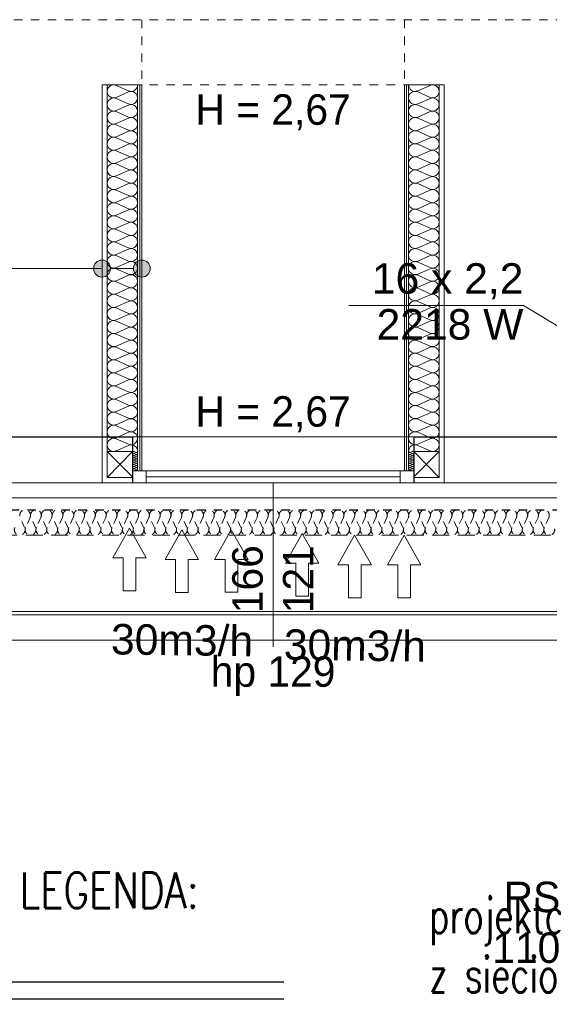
# Model space of a CAD drawing. Header units: millimetres. Extents: x -17429 to 155243, y -2908 to 188569.
# Tile 93 of 113: x -2352 to 775, y 128545 to 134361. Entities that reach past the tile are written whole.
import ezdxf
from ezdxf.lldxf.tags import DXFTag

# ---------------------------------------------------------------- set-up
doc = ezdxf.new("R2010")
doc.units = ezdxf.units.MM
doc.header["$MEASUREMENT"] = 0
for name, pattern in [('Hidden Line', [100, 50, -50]), ('Hidden Line copy', [80, 40, -40]), ('Krawędzie ukryte', [150, 100, -50])]:
    doc.linetypes.add(name, pattern=pattern)
doc.layers.get('0').update_dxf_attribs({"lineweight": 5})
for name, color, linetype in [('#op-co', 3, 'Continuous'), ('#opisy', 7, 'Continuous'), ('#podkład', 252, 'Continuous'), ('Arch ocieplenie', 252, 'Continuous'), ('Arch opisy', 252, 'Continuous'), ('IS_Opisy_działek_Therm', 7, 'SOLID'), ('IS_Powrót', 5, 'DASH'), ('IS_Zasilanie', 1, 'SOLID')]:
    doc.layers.add(name, color=color, linetype=linetype)
doc.layers.add('arch izolacje_Nr_Pióra__3', color=7, linetype='Continuous', lineweight=13, true_color=0xff6600)
doc.layers.add('Arch ocieplenie_Nr_Pióra__22', color=7, linetype='Continuous', lineweight=9, true_color=0x7f7f7f)
for name, color, linetype, lineweight in [('Arch ocieplenie_Nr_Pióra__24', 252, 'Continuous', 13), ('Arch opisy_Nr_Pióra__21', 252, 'Continuous', 13), ('Arch ściany działowe_Nr_Pióra__5', 7, 'Continuous', 13), ('INWENT DACH_Nr_Pióra__21', 7, 'Continuous', 13), ('INWENT OPISY_Nr_Pióra__21', 252, 'Continuous', 13), ('INWENT. OKNA_Nr_Pióra__5', 7, 'Continuous', 13), ('INWENT.ŚCIANY_Nr_Pióra__1', 252, 'Continuous', 25), ('INWENT.ŚCIANY_Nr_Pióra__21', 7, 'Continuous', 13)]:
    doc.layers.add(name, color=color, linetype=linetype, lineweight=lineweight)
doc.styles.add('ARIAL', font='arial.ttf', dxfattribs={"width": 0.75})
doc.styles.add('GENERATED_STYLE_2', font='txt')
doc.styles.add('GENERATED_STYLE_4', font='txt')
doc.styles.add('ROMANS', font='romans', dxfattribs={"width": 0.8})
doc.styles.get("Standard").update_dxf_attribs({"font": 'arial.ttf', "bigfont": 'BIGFONT.SHX'})
tags = doc.linetypes.add('DASH', pattern=[15, 10, -5]).pattern_tags.tags
tags[6:7] = [DXFTag(74, 4), DXFTag(75, 0), DXFTag(340, '0'), DXFTag(46, 0.0), DXFTag(50, 0.0), DXFTag(44, 0.0), DXFTag(45, 0.0)]
tags[4:5] = [DXFTag(74, 4), DXFTag(75, 0), DXFTag(340, '0'), DXFTag(46, 0.0), DXFTag(50, 0.0), DXFTag(44, 0.0), DXFTag(45, 0.0)]
tags = doc.linetypes.add('SOLID', pattern=[10, 10, 0]).pattern_tags.tags
tags[6:7] = [DXFTag(74, 4), DXFTag(75, 0), DXFTag(340, '0'), DXFTag(46, 0.0), DXFTag(50, 0.0), DXFTag(44, 0.0), DXFTag(45, 0.0)]
tags[4:5] = [DXFTag(74, 4), DXFTag(75, 0), DXFTag(340, '0'), DXFTag(46, 0.0), DXFTag(50, 0.0), DXFTag(44, 0.0), DXFTag(45, 0.0)]
doc.dimstyles.new('GENERATED_STYLE__6', dxfattribs={"dimtxt": 0.18, "dimasz": 109.44, "dimexe": 0.18, "dimexo": 0.0625, "dimgap": 0.09, "dimtad": 0, "dimtih": 1, "dimtoh": 1, "dimdec": 4, "dimzin": 0, "dimdsep": 46, "dimcen": 0.09, "dimadec": 0, "dimazin": 0, "dimtfac": 1, "dimtdec": 4, "dimtmove": 0, "dimatfit": 3, "dimldrblk": 'ARROWHEAD_11', "dimfxl": 1, "dimtolj": 1, "dimtzin": 0, "dimarcsym": 0})

# ---------------------------------------------------------------- blocks, each defined once
blk = doc.blocks.new('Izolacja cieplna 14_123', base_point=(32134.1, 131465.8))
at = {"layer": 'Arch ocieplenie_Nr_Pióra__22', "linetype": 'Hidden Line copy'}
for p, q in [((-2322.5, 131360.5), (-2349.1, 131421.1)), ((-2290.6, 131421.1), (-2317.2, 131360.5)), ((-2258.7, 131360.5), (-2285.3, 131421.1)), ((-2226.8, 131421.1), (-2253.4, 131360.5)), ((-2194.9, 131360.5), (-2221.5, 131421.1)), ((-2163, 131421.1), (-2189.6, 131360.5)), ((-2131.1, 131360.5), (-2157.7, 131421.1)), ((-2099.2, 131421.1), (-2125.8, 131360.5)), ((-2067.3, 131360.5), (-2093.9, 131421.1)), ((-2035.4, 131421.1), (-2061.9, 131360.5)), ((-2003.5, 131360.5), (-2030, 131421.1)), ((-1971.6, 131421.1), (-1998.1, 131360.5)), ((-1939.7, 131360.5), (-1966.2, 131421.1)), ((-1907.8, 131421.1), (-1934.3, 131360.5)), ((-1875.9, 131360.5), (-1902.4, 131421.1)), ((-1844, 131421.1), (-1870.5, 131360.5)), ((-1812.1, 131360.5), (-1838.6, 131421.1)), ((-1780.2, 131421.1), (-1806.7, 131360.5)), ((-1748.3, 131360.5), (-1774.8, 131421.1)), ((-1716.4, 131421.1), (-1742.9, 131360.5)), ((-1684.5, 131360.5), (-1711, 131421.1)), ((-1652.6, 131421.1), (-1679.1, 131360.5)), ((-1620.7, 131360.5), (-1647.2, 131421.1)), ((-1588.8, 131421.1), (-1615.3, 131360.5)), ((-1556.9, 131360.5), (-1583.4, 131421.1)), ((-1525, 131421.1), (-1551.5, 131360.5)), ((-1493.1, 131360.5), (-1519.6, 131421.1)), ((-1461.2, 131421.1), (-1487.7, 131360.5)), ((-1429.3, 131360.5), (-1455.8, 131421.1)), ((-1397.4, 131421.1), (-1423.9, 131360.5)), ((-1365.5, 131360.5), (-1392, 131421.1)), ((-1333.6, 131421.1), (-1360.1, 131360.5)), ((-1301.7, 131360.5), (-1328.2, 131421.1)), ((-1269.8, 131421.1), (-1296.3, 131360.5)), ((-1237.9, 131360.5), (-1264.4, 131421.1)), ((-1206, 131421.1), (-1232.5, 131360.5)), ((-1174.1, 131360.5), (-1200.6, 131421.1)), ((-1142.2, 131421.1), (-1168.7, 131360.5)), ((-1110.3, 131360.5), (-1136.8, 131421.1)), ((-1078.4, 131421.1), (-1104.9, 131360.5)), ((-1046.5, 131360.5), (-1073, 131421.1)), ((-1014.6, 131421.1), (-1041.1, 131360.5)), ((-982.6, 131360.5), (-1009.2, 131421.1)), ((-950.7, 131421.1), (-977.3, 131360.5)), ((-918.8, 131360.5), (-945.4, 131421.1)), ((-886.9, 131421.1), (-913.5, 131360.5)), ((-855, 131360.5), (-881.6, 131421.1)), ((-823.1, 131421.1), (-849.7, 131360.5)), ((-791.2, 131360.5), (-817.8, 131421.1)), ((-759.3, 131421.1), (-785.9, 131360.5)), ((-727.4, 131360.5), (-754, 131421.1)), ((-695.5, 131421.1), (-722.1, 131360.5)), ((-663.6, 131360.5), (-690.2, 131421.1)), ((-631.7, 131421.1), (-658.3, 131360.5)), ((-599.8, 131360.5), (-626.4, 131421.1)), ((-567.9, 131421.1), (-594.5, 131360.5)), ((-536, 131360.5), (-562.6, 131421.1)), ((-504.1, 131421.1), (-530.7, 131360.5)), ((-472.2, 131360.5), (-498.8, 131421.1)), ((-440.3, 131421.1), (-466.9, 131360.5)), ((-408.4, 131360.5), (-435, 131421.1)), ((-376.5, 131421.1), (-403.1, 131360.5)), ((-344.6, 131360.5), (-371.2, 131421.1)), ((-312.7, 131421.1), (-339.3, 131360.5)), ((-280.8, 131360.5), (-307.4, 131421.1)), ((-248.9, 131421.1), (-275.4, 131360.5)), ((-217, 131360.5), (-243.5, 131421.1)), ((-185.1, 131421.1), (-211.6, 131360.5)), ((-153.2, 131360.5), (-179.7, 131421.1)), ((-121.3, 131421.1), (-147.8, 131360.5)), ((-89.4, 131360.5), (-115.9, 131421.1)), ((-57.5, 131421.1), (-84, 131360.5)), ((-25.6, 131360.5), (-52.1, 131421.1)), ((6.3, 131421.1), (-20.2, 131360.5)), ((38.2, 131360.5), (11.7, 131421.1)), ((70.1, 131421.1), (43.6, 131360.5)), ((102, 131360.5), (75.5, 131421.1)), ((133.9, 131421.1), (107.4, 131360.5)), ((165.8, 131360.5), (139.3, 131421.1)), ((197.7, 131421.1), (171.2, 131360.5)), ((229.6, 131360.5), (203.1, 131421.1)), ((261.5, 131421.1), (235, 131360.5)), ((293.4, 131360.5), (266.9, 131421.1)), ((325.3, 131421.1), (298.8, 131360.5)), ((357.2, 131360.5), (330.7, 131421.1)), ((389.1, 131421.1), (362.6, 131360.5)), ((421, 131360.5), (394.5, 131421.1)), ((452.9, 131421.1), (426.4, 131360.5)), ((484.8, 131360.5), (458.3, 131421.1)), ((516.7, 131421.1), (490.2, 131360.5)), ((548.6, 131360.5), (522.1, 131421.1)), ((580.5, 131421.1), (554, 131360.5)), ((612.4, 131360.5), (585.9, 131421.1)), ((644.3, 131421.1), (617.8, 131360.5)), ((676.2, 131360.5), (649.7, 131421.1)), ((708.1, 131421.1), (681.6, 131360.5)), ((740, 131360.5), (713.5, 131421.1)), ((771.9, 131421.1), (745.4, 131360.5))]:
    blk.add_line(p, q, dxfattribs=at)
for centre, start, end in [((-2319.8, 131433.9), 336.34872, 203.65126), ((-2256, 131433.9), 336.34872, 203.65126), ((-2192.2, 131433.9), 336.34872, 203.65126), ((-2128.4, 131433.9), 336.34872, 203.65126), ((-2064.6, 131433.9), 336.34872, 203.65126), ((-2000.8, 131433.9), 336.34872, 203.65126), ((-1937, 131433.9), 336.34872, 203.65126), ((-1873.2, 131433.9), 336.34872, 203.65126), ((-1809.4, 131433.9), 336.34872, 203.65126), ((-1745.6, 131433.9), 336.34872, 203.65126), ((-1681.8, 131433.9), 336.34872, 203.65126), ((-1618, 131433.9), 336.34872, 203.65126), ((-1554.2, 131433.9), 336.34872, 203.65126), ((-1490.4, 131433.9), 336.34872, 203.65126), ((-1426.6, 131433.9), 336.34872, 203.65126), ((-1362.8, 131433.9), 336.34872, 203.65126), ((-1299, 131433.9), 336.34872, 203.65126), ((-1235.2, 131433.9), 336.34872, 203.65126), ((-1171.4, 131433.9), 336.34872, 203.65126), ((-1107.6, 131433.9), 336.34872, 203.65126), ((-1043.8, 131433.9), 336.34872, 203.65126), ((-980, 131433.9), 336.34872, 203.65126), ((-916.2, 131433.9), 336.34872, 203.65126), ((-852.4, 131433.9), 336.34872, 203.65126), ((-788.6, 131433.9), 336.34872, 203.65126), ((-724.8, 131433.9), 336.34872, 203.65126), ((-661, 131433.9), 336.34872, 203.65126), ((-597.1, 131433.9), 336.34872, 203.65126), ((-533.3, 131433.9), 336.34872, 203.65126), ((-469.5, 131433.9), 336.34872, 203.65126), ((-405.7, 131433.9), 336.34872, 203.65126), ((-341.9, 131433.9), 336.34872, 203.65126), ((-278.1, 131433.9), 336.34872, 203.65126), ((-214.3, 131433.9), 336.34872, 203.65126), ((-150.5, 131433.9), 336.34872, 203.65126), ((-86.7, 131433.9), 336.34872, 203.65126), ((-22.9, 131433.9), 336.34872, 203.65126), ((40.9, 131433.9), 336.34872, 203.65126), ((104.7, 131433.9), 336.34872, 203.65126), ((168.5, 131433.9), 336.34872, 203.65126), ((232.3, 131433.9), 336.34872, 203.65126), ((296.1, 131433.9), 336.34872, 203.65126), ((359.9, 131433.9), 336.34872, 203.65126), ((423.7, 131433.9), 336.34872, 203.65126), ((487.5, 131433.9), 336.34872, 203.65126), ((551.3, 131433.9), 336.34872, 203.65126), ((615.1, 131433.9), 336.34872, 203.65126), ((678.9, 131433.9), 336.34872, 203.65126), ((742.7, 131433.9), 336.34872, 203.65126), ((-2351.7, 131347.7), 156.34866, 23.65123), ((-2287.9, 131347.7), 156.34866, 23.65123), ((-2224.1, 131347.7), 156.34866, 23.65123), ((-2160.3, 131347.7), 156.34866, 23.65123), ((-2096.5, 131347.7), 156.34866, 23.65123), ((-2032.7, 131347.7), 156.34866, 23.65123), ((-1968.9, 131347.7), 156.34866, 23.65123), ((-1905.1, 131347.7), 156.34866, 23.65123), ((-1841.3, 131347.7), 156.34866, 23.65123), ((-1777.5, 131347.7), 156.34866, 23.65123), ((-1713.7, 131347.7), 156.34866, 23.65123), ((-1649.9, 131347.7), 156.34866, 23.65123), ((-1586.1, 131347.7), 156.34866, 23.65123), ((-1522.3, 131347.7), 156.34866, 23.65123), ((-1458.5, 131347.7), 156.34866, 23.65123), ((-1394.7, 131347.7), 156.34866, 23.65123), ((-1330.9, 131347.7), 156.34866, 23.65123), ((-1267.1, 131347.7), 156.34866, 23.65123), ((-1203.3, 131347.7), 156.34866, 23.65123), ((-1139.5, 131347.7), 156.34866, 23.65123), ((-1075.7, 131347.7), 156.34866, 23.65123), ((-1011.9, 131347.7), 156.34866, 23.65123), ((-948.1, 131347.7), 156.34866, 23.65123), ((-884.3, 131347.7), 156.34866, 23.65123), ((-820.5, 131347.7), 156.34866, 23.65123), ((-756.7, 131347.7), 156.34866, 23.65123), ((-692.9, 131347.7), 156.34866, 23.65123), ((-629, 131347.7), 156.34866, 23.65123), ((-565.2, 131347.7), 156.34866, 23.65123), ((-501.4, 131347.7), 156.34866, 23.65123), ((-437.6, 131347.7), 156.34866, 23.65123), ((-373.8, 131347.7), 156.34866, 23.65123), ((-310, 131347.7), 156.34866, 23.65123), ((-246.2, 131347.7), 156.34866, 23.65123), ((-182.4, 131347.7), 156.34866, 23.65123), ((-118.6, 131347.7), 156.34866, 23.65123), ((-54.8, 131347.7), 156.34866, 23.65123), ((9, 131347.7), 156.34866, 23.65123), ((72.8, 131347.7), 156.34866, 23.65123), ((136.6, 131347.7), 156.34866, 23.65123), ((200.4, 131347.7), 156.34866, 23.65123), ((264.2, 131347.7), 156.34866, 23.65123), ((328, 131347.7), 156.34866, 23.65123), ((391.8, 131347.7), 156.34866, 23.65123), ((455.6, 131347.7), 156.34866, 23.65123), ((519.4, 131347.7), 156.34866, 23.65123), ((583.2, 131347.7), 156.34866, 23.65123), ((647, 131347.7), 156.34866, 23.65123), ((710.8, 131347.7), 156.34866, 23.65123), ((774.6, 131347.7), 156.34866, 23.65123)]:
    blk.add_arc(centre, 31.9, start, end, dxfattribs=at)
blk = doc.blocks.new('Izolacja cieplna 14_263', base_point=(-55.9, 131695.9))
at = {"layer": 'Arch ocieplenie_Nr_Pióra__24', "linetype": 'Continuous'}
for p, q in [((-47, 131805), (-34.9, 131810.3)), ((-34.9, 131798.6), (-47, 131803.9)), ((-47, 131792.2), (-34.9, 131797.5)), ((-34.9, 131785.8), (-47, 131791.2)), ((-47, 131779.4), (-34.9, 131784.8)), ((-34.9, 131773.1), (-47, 131778.4)), ((-47, 131766.7), (-34.9, 131772)), ((-34.9, 131760.3), (-47, 131765.6)), ((-47, 131753.9), (-34.9, 131759.2)), ((-34.9, 131747.5), (-47, 131752.8)), ((-47, 131741.1), (-34.9, 131746.4)), ((-34.9, 131734.7), (-47, 131740)), ((-47, 131728.3), (-34.9, 131733.7)), ((-34.9, 131721.9), (-47, 131727.3)), ((-47, 131715.6), (-34.9, 131720.9)), ((-34.9, 131709.2), (-47, 131714.5)), ((-47, 131702.8), (-34.9, 131708.1)), ((-34.9, 131696.4), (-47, 131701.7))]:
    blk.add_line(p, q, dxfattribs=at)
for centre, start_param, end_param in [((-49.6, 131798.1), 5.870392, 9.837571), ((-49.6, 131785.3), 5.870392, 9.837571), ((-49.6, 131810.9), 1.570796, 3.554385), ((-32.3, 131804.5), 2.728799, 6.695979), ((-32.3, 131791.7), 2.728799, 6.695979), ((-49.6, 131772.5), 5.870392, 9.837571), ((-49.6, 131759.7), 5.870392, 9.837571), ((-49.6, 131747), 5.870392, 9.837571), ((-49.6, 131734.2), 5.870392, 9.837571), ((-32.3, 131778.9), 2.728799, 6.695979), ((-32.3, 131766.1), 2.728799, 6.695979), ((-32.3, 131753.4), 2.728799, 6.695979), ((-32.3, 131740.6), 2.728799, 6.695979), ((-32.3, 131727.8), 2.728799, 6.695979), ((-49.6, 131721.4), 5.870392, 9.837571), ((-49.6, 131708.6), 5.870392, 9.837571), ((-49.6, 131695.9), 5.870392, 7.853982), ((-32.3, 131715), 2.728799, 6.695979), ((-32.3, 131702.2), 2.728799, 6.695979)]:
    blk.add_ellipse(centre, major_axis=(0, 6.39), ratio=0.998662, start_param=start_param, end_param=end_param, dxfattribs=at)
blk = doc.blocks.new('Izolacja cieplna 14_269', base_point=(-1655.9, 131695.9))
at = {"layer": 'Arch ocieplenie_Nr_Pióra__24', "linetype": 'Continuous'}
for p, q in [((-1664.9, 131805), (-1677, 131810.3)), ((-1677, 131798.6), (-1664.9, 131803.9)), ((-1664.9, 131792.2), (-1677, 131797.5)), ((-1677, 131785.8), (-1664.9, 131791.2)), ((-1664.9, 131779.4), (-1677, 131784.8)), ((-1677, 131773.1), (-1664.9, 131778.4)), ((-1664.9, 131766.7), (-1677, 131772)), ((-1677, 131760.3), (-1664.9, 131765.6)), ((-1664.9, 131753.9), (-1677, 131759.2)), ((-1677, 131747.5), (-1664.9, 131752.8)), ((-1664.9, 131741.1), (-1677, 131746.4)), ((-1677, 131734.7), (-1664.9, 131740)), ((-1664.9, 131728.3), (-1677, 131733.7)), ((-1677, 131721.9), (-1664.9, 131727.3)), ((-1664.9, 131715.6), (-1677, 131720.9)), ((-1677, 131709.2), (-1664.9, 131714.5)), ((-1664.9, 131702.8), (-1677, 131708.1)), ((-1677, 131696.4), (-1664.9, 131701.7))]:
    blk.add_line(p, q, dxfattribs=at)
for centre, start_param, end_param in [((-1679.6, 131804.5), 5.870392, 9.837571), ((-1679.6, 131791.7), 5.870392, 9.837571), ((-1662.3, 131810.9), 2.7288, 4.712389), ((-1662.3, 131798.1), 2.7288, 6.695979), ((-1662.3, 131785.3), 2.7288, 6.695979), ((-1679.6, 131778.9), 5.870392, 9.837571), ((-1679.6, 131766.1), 5.870392, 9.837571), ((-1679.6, 131753.4), 5.870392, 9.837571), ((-1679.6, 131740.6), 5.870392, 9.837571), ((-1679.6, 131727.8), 5.870392, 9.837571), ((-1662.3, 131772.5), 2.7288, 6.695979), ((-1662.3, 131759.7), 2.7288, 6.695979), ((-1662.3, 131747), 2.7288, 6.695979), ((-1662.3, 131734.2), 2.7288, 6.695979), ((-1679.6, 131715), 5.870392, 9.837571), ((-1679.6, 131702.2), 5.870392, 9.837571), ((-1662.3, 131721.4), 2.7288, 6.695979), ((-1662.3, 131708.6), 2.7288, 6.695979), ((-1662.3, 131695.9), 4.712389, 6.695979)]:
    blk.add_ellipse(centre, major_axis=(0, 6.39), ratio=0.998662, start_param=start_param, end_param=end_param, dxfattribs=at)
blk = doc.blocks.new('Linia_122', base_point=(-1630.9, 132890.8))
at = {"layer": 'Arch opisy_Nr_Pióra__21', "linetype": 'Continuous'}
for points in [[(-1815.9, 132890.8), (-1819.7, 132909.9), (-1830.6, 132926.1), (-1846.8, 132937), (-1865.9, 132940.8), (-1885.1, 132937), (-1901.3, 132926.1), (-1912.1, 132909.9), (-1915.9, 132890.8), (-1912.1, 132871.6), (-1901.3, 132855.4), (-1885.1, 132844.6), (-1865.9, 132840.8), (-1846.8, 132844.6), (-1830.6, 132855.4), (-1819.7, 132871.6)], [(-1580.9, 132890.8), (-1584.7, 132909.9), (-1595.6, 132926.1), (-1611.8, 132937), (-1630.9, 132940.8), (-1650.1, 132937), (-1666.3, 132926.1), (-1677.1, 132909.9), (-1680.9, 132890.8), (-1677.1, 132871.6), (-1666.3, 132855.4), (-1650.1, 132844.6), (-1630.9, 132840.8), (-1611.8, 132844.6), (-1595.6, 132855.4), (-1584.7, 132871.6)]]:
    blk.add_hatch(color=256, dxfattribs=at).paths.add_polyline_path(points, flags=0)
blk.add_line((-1680.9, 132890.8), (-1815.9, 132890.8), dxfattribs=at)
for centre in [(-1865.9, 132890.8), (-1630.9, 132890.8)]:
    blk.add_circle(centre, 50, dxfattribs=at)
blk = doc.blocks.new('Linia_123', base_point=(-1870, 132890.8))
at = {"layer": 'Arch opisy_Nr_Pióra__21', "linetype": 'Continuous'}
blk.add_line((-1870, 132890.8), (-2462.9, 132890.8), dxfattribs=at)
blk.add_circle((-2762.9, 132890.8), 300, dxfattribs=at)
blk = doc.blocks.new('ARROWHEAD_11')
at = {"color": 0, "linetype": 'Continuous', "lineweight": 0}
blk.add_line((0, 0), (-1, 0), dxfattribs=at)
at = {"color": 0, "linetype": 'Continuous', "lineweight": 0, "const_width": 0.25, "flags": 128}
blk.add_lwpolyline([(-0.125, 0, 1), (0.125, 0, 1)], format="xyb", close=True, dxfattribs=at)
blk = doc.blocks.new('E210168')
at = {"color": 7, "lineweight": 13}
for p, q in [((19.41, 19.75), (19.41, 13.6)), ((19.41, 19.75), (36.98, 9.88)), ((19.41, 0), (36.98, 9.88)), ((19.41, 6.15), (19.41, 0))]:
    blk.add_line(p, q, dxfattribs=at)
blk.add_lwpolyline([(19.41, 13.6), (0, 13.6), (0, 6.15), (19.41, 6.15)], dxfattribs=at)
blk = doc.blocks.new('piwnica')
at = {"layer": 'arch izolacje_Nr_Pióra__3', "color": 252, "linetype": 'Krawędzie ukryte'}
blk.add_line((32134.1, 131315.9), (-11060.9, 131315.9), dxfattribs=at)
at = {"layer": 'Arch ocieplenie_Nr_Pióra__24', "color": 252, "linetype": 'Continuous'}
for p, q in [((-1835.9, 131655.9), (-1835.9, 133975.9)), ((124.1, 131655.9), (124.1, 133975.9)), ((-1685.9, 131810.9), (-1835.9, 131810.9)), ((-1835.9, 131810.9), (-1685.9, 131660.9)), ((-1685.9, 131810.9), (-1835.9, 131655.9)), ((-1685.9, 131660.9), (-1685.9, 131810.9)), ((-25.9, 131660.9), (-25.9, 131810.9)), ((-25.9, 131810.9), (124.1, 131810.9)), ((124.1, 131810.9), (-25.9, 131660.9)), ((-25.9, 131810.9), (124.1, 131655.9)), ((-1685.9, 131655.9), (-1835.9, 131655.9)), ((-25.9, 131655.9), (124.1, 131655.9))]:
    blk.add_line(p, q, dxfattribs=at)
at = {"layer": 'Arch ocieplenie_Nr_Pióra__24', "linetype": 'Continuous'}
for p, q in [((-1709.6, 133940.4), (-1782.3, 133972.6)), ((-2.3, 133940.4), (70.4, 133972.6)), ((-1782.3, 133901.8), (-1709.6, 133933.9)), ((-1709.6, 133863.1), (-1782.3, 133895.3)), ((70.4, 133901.8), (-2.3, 133933.9)), ((-2.3, 133863.1), (70.4, 133895.3)), ((-1782.3, 133824.5), (-1709.6, 133856.6)), ((70.4, 133824.5), (-2.3, 133856.6)), ((-1709.6, 133785.8), (-1782.3, 133818)), ((-1782.3, 133747.1), (-1709.6, 133779.3)), ((-2.3, 133785.8), (70.4, 133818)), ((70.4, 133747.1), (-2.3, 133779.3)), ((-1709.6, 133708.5), (-1782.3, 133740.6)), ((-2.3, 133708.5), (70.4, 133740.6)), ((-1782.3, 133669.8), (-1709.6, 133702)), ((-1709.6, 133631.2), (-1782.3, 133663.3)), ((70.4, 133669.8), (-2.3, 133702)), ((-2.3, 133631.2), (70.4, 133663.3)), ((-1782.3, 133592.5), (-1709.6, 133624.7)), ((70.4, 133592.5), (-2.3, 133624.7)), ((-1709.6, 133553.8), (-1782.3, 133586)), ((-1782.3, 133515.2), (-1709.6, 133547.3)), ((-2.3, 133553.8), (70.4, 133586)), ((70.4, 133515.2), (-2.3, 133547.3)), ((-1709.6, 133476.5), (-1782.3, 133508.7)), ((-2.3, 133476.5), (70.4, 133508.7)), ((-1782.3, 133437.9), (-1709.6, 133470)), ((-1709.6, 133399.2), (-1782.3, 133431.4)), ((70.4, 133437.9), (-2.3, 133470)), ((-2.3, 133399.2), (70.4, 133431.4)), ((-1782.3, 133360.5), (-1709.6, 133392.7)), ((70.4, 133360.5), (-2.3, 133392.7)), ((-1709.6, 133321.9), (-1782.3, 133354)), ((-1782.3, 133283.2), (-1709.6, 133315.4)), ((-2.3, 133321.9), (70.4, 133354)), ((70.4, 133283.2), (-2.3, 133315.4)), ((-1709.6, 133244.5), (-1782.3, 133276.7)), ((-2.3, 133244.5), (70.4, 133276.7)), ((-1782.3, 133205.9), (-1709.6, 133238.1)), ((-1709.6, 133167.2), (-1782.3, 133199.4)), ((70.4, 133205.9), (-2.3, 133238.1)), ((-2.3, 133167.2), (70.4, 133199.4)), ((-1782.3, 133128.6), (-1709.6, 133160.7)), ((70.4, 133128.6), (-2.3, 133160.7)), ((-1709.6, 133089.9), (-1782.3, 133122.1)), ((-1782.3, 133051.2), (-1709.6, 133083.4)), ((-2.3, 133089.9), (70.4, 133122.1)), ((70.4, 133051.2), (-2.3, 133083.4)), ((-1709.6, 133012.6), (-1782.3, 133044.7)), ((-2.3, 133012.6), (70.4, 133044.7)), ((-1782.3, 132973.9), (-1709.6, 133006.1)), ((-1709.6, 132935.3), (-1782.3, 132967.4)), ((70.4, 132973.9), (-2.3, 133006.1)), ((-2.3, 132935.3), (70.4, 132967.4)), ((-1782.3, 132896.6), (-1709.6, 132928.8)), ((70.4, 132896.6), (-2.3, 132928.8)), ((-1709.6, 132857.9), (-1782.3, 132890.1)), ((-1782.3, 132819.3), (-1709.6, 132851.4)), ((-2.3, 132857.9), (70.4, 132890.1)), ((70.4, 132819.3), (-2.3, 132851.4)), ((-1709.6, 132780.6), (-1782.3, 132812.8)), ((-2.3, 132780.6), (70.4, 132812.8)), ((-1782.3, 132742), (-1709.6, 132774.1)), ((-1709.6, 132703.3), (-1782.3, 132735.5)), ((70.4, 132742), (-2.3, 132774.1)), ((-2.3, 132703.3), (70.4, 132735.5)), ((-1782.3, 132664.6), (-1709.6, 132696.8)), ((70.4, 132664.6), (-2.3, 132696.8)), ((-1709.6, 132626), (-1782.3, 132658.1)), ((-1782.3, 132587.3), (-1709.6, 132619.5)), ((-2.3, 132626), (70.4, 132658.1)), ((70.4, 132587.3), (-2.3, 132619.5)), ((-1709.6, 132548.7), (-1782.3, 132580.8)), ((-2.3, 132548.7), (70.4, 132580.8)), ((-1782.3, 132510), (-1709.6, 132542.2)), ((-1709.6, 132471.3), (-1782.3, 132503.5)), ((70.4, 132510), (-2.3, 132542.2)), ((-2.3, 132471.3), (70.4, 132503.5)), ((-1782.3, 132432.7), (-1709.6, 132464.8)), ((70.4, 132432.7), (-2.3, 132464.8)), ((-1709.6, 132394), (-1782.3, 132426.2)), ((-1782.3, 132355.4), (-1709.6, 132387.5)), ((-2.3, 132394), (70.4, 132426.2)), ((70.4, 132355.4), (-2.3, 132387.5)), ((-1709.6, 132316.7), (-1782.3, 132348.9)), ((-2.3, 132316.7), (70.4, 132348.9)), ((-1782.3, 132278), (-1709.6, 132310.2)), ((-1709.6, 132239.4), (-1782.3, 132271.5)), ((70.4, 132278), (-2.3, 132310.2)), ((-2.3, 132239.4), (70.4, 132271.5)), ((-1782.3, 132200.7), (-1709.6, 132232.9)), ((70.4, 132200.7), (-2.3, 132232.9)), ((-1709.6, 132162), (-1782.3, 132194.2)), ((-1782.3, 132123.4), (-1709.6, 132155.6)), ((-2.3, 132162), (70.4, 132194.2)), ((70.4, 132123.4), (-2.3, 132155.6)), ((-1709.6, 132084.7), (-1782.3, 132116.9)), ((-2.3, 132084.7), (70.4, 132116.9)), ((-1782.3, 132046.1), (-1709.6, 132078.2)), ((-1709.6, 132007.4), (-1782.3, 132039.6)), ((70.4, 132046.1), (-2.3, 132078.2)), ((-2.3, 132007.4), (70.4, 132039.6)), ((-1782.3, 131968.7), (-1709.6, 132000.9)), ((70.4, 131968.7), (-2.3, 132000.9)), ((-1709.6, 131930.1), (-1782.3, 131962.2)), ((-1782.3, 131891.4), (-1709.6, 131923.6)), ((-2.3, 131930.1), (70.4, 131962.2)), ((70.4, 131891.4), (-2.3, 131923.6)), ((-1709.6, 131852.8), (-1782.3, 131884.9)), ((-2.3, 131852.8), (70.4, 131884.9)), ((-1782.3, 131814.1), (-1709.6, 131846.3)), ((70.4, 131814.1), (-2.3, 131846.3))]:
    blk.add_line(p, q, dxfattribs=at)
for centre, start_param, end_param in [((-1797.7, 133937.2), 5.870392, 9.837571), ((-1694.2, 133975.9), 2.7288, 4.712389), ((-17.6, 133975.9), 1.570796, 3.554385), ((85.8, 133937.2), 2.728799, 6.695979), ((-1797.7, 133859.9), 5.870392, 9.837571), ((-1694.2, 133898.5), 2.7288, 6.695979), ((-17.6, 133898.5), 5.870392, 9.837571), ((85.8, 133859.9), 2.728799, 6.695979), ((-1694.2, 133821.2), 2.7288, 6.695979), ((-17.6, 133821.2), 5.870392, 9.837571), ((-1797.7, 133782.6), 5.870392, 9.837571), ((-1694.2, 133743.9), 2.7288, 6.695979), ((-17.6, 133743.9), 5.870392, 9.837571), ((85.8, 133782.6), 2.728799, 6.695979), ((-1797.7, 133705.2), 5.870392, 9.837571), ((85.8, 133705.2), 2.728799, 6.695979), ((-1797.7, 133627.9), 5.870392, 9.837571), ((-1694.2, 133666.6), 2.7288, 6.695979), ((-17.6, 133666.6), 5.870392, 9.837571), ((85.8, 133627.9), 2.728799, 6.695979), ((-1797.7, 133550.6), 5.870392, 9.837571), ((-1694.2, 133589.2), 2.7288, 6.695979), ((-17.6, 133589.2), 5.870392, 9.837571), ((85.8, 133550.6), 2.728799, 6.695979), ((-1694.2, 133511.9), 2.7288, 6.695979), ((-17.6, 133511.9), 5.870392, 9.837571), ((-1797.7, 133473.3), 5.870392, 9.837571), ((-1694.2, 133434.6), 2.7288, 6.695979), ((-17.6, 133434.6), 5.870392, 9.837571), ((85.8, 133473.3), 2.728799, 6.695979), ((-1797.7, 133395.9), 5.870392, 9.837571), ((85.8, 133395.9), 2.728799, 6.695979), ((-1797.7, 133318.6), 5.870392, 9.837571), ((-1694.2, 133357.3), 2.7288, 6.695979), ((-17.6, 133357.3), 5.870392, 9.837571), ((85.8, 133318.6), 2.728799, 6.695979), ((-1694.2, 133280), 2.7288, 6.695979), ((-17.6, 133280), 5.870392, 9.837571), ((-1797.7, 133241.3), 5.870392, 9.837571), ((-1694.2, 133202.6), 2.7288, 6.695979), ((-17.6, 133202.6), 5.870392, 9.837571), ((85.8, 133241.3), 2.728799, 6.695979), ((-1797.7, 133164), 5.870392, 9.837571), ((85.8, 133164), 2.728799, 6.695979), ((-1797.7, 133086.7), 5.870392, 9.837571), ((-1694.2, 133125.3), 2.7288, 6.695979), ((-17.6, 133125.3), 5.870392, 9.837571), ((85.8, 133086.7), 2.728799, 6.695979), ((-1694.2, 133048), 2.7288, 6.695979), ((-17.6, 133048), 5.870392, 9.837571), ((-1797.7, 133009.3), 5.870392, 9.837571), ((-1694.2, 132970.7), 2.7288, 6.695979), ((-17.6, 132970.7), 5.870392, 9.837571), ((85.8, 133009.3), 2.728799, 6.695979), ((-1797.7, 132932), 5.870392, 9.837571), ((85.8, 132932), 2.728799, 6.695979), ((-1797.7, 132854.7), 5.870392, 9.837571), ((-1694.2, 132893.4), 2.7288, 6.695979), ((-17.6, 132893.4), 5.870392, 9.837571), ((85.8, 132854.7), 2.728799, 6.695979), ((-1694.2, 132816), 2.7288, 6.695979), ((-17.6, 132816), 5.870392, 9.837571), ((-1797.7, 132777.4), 5.870392, 9.837571), ((-17.6, 132738.7), 5.870392, 9.837571), ((85.8, 132777.4), 2.728799, 6.695979), ((-1797.7, 132700.1), 5.870392, 9.837571), ((85.8, 132700.1), 2.728799, 6.695979), ((-1797.7, 132622.7), 5.870392, 9.837571), ((-17.6, 132661.4), 5.870392, 9.837571), ((85.8, 132622.7), 2.728799, 6.695979), ((-1694.2, 132584.1), 2.7288, 6.695979), ((-17.6, 132584.1), 5.870392, 9.837571), ((-1797.7, 132545.4), 5.870392, 9.837571), ((-1694.2, 132506.7), 2.7288, 6.695979), ((85.8, 132545.4), 2.728799, 6.695979), ((-1797.7, 132468.1), 5.870392, 9.837571), ((85.8, 132468.1), 2.728799, 6.695979), ((-1797.7, 132390.8), 5.870392, 9.837571), ((-1694.2, 132429.4), 2.7288, 6.695979), ((-17.6, 132429.4), 5.870392, 9.837571), ((85.8, 132390.8), 2.728799, 6.695979), ((-1694.2, 132352.1), 2.7288, 6.695979), ((-17.6, 132352.1), 5.870392, 9.837571), ((-1797.7, 132313.4), 5.870392, 9.837571), ((-1694.2, 132274.8), 2.7288, 6.695979), ((-17.6, 132274.8), 5.870392, 9.837571), ((85.8, 132313.4), 2.728799, 6.695979), ((-1797.7, 132236.1), 5.870392, 9.837571), ((85.8, 132236.1), 2.728799, 6.695979), ((-1797.7, 132158.8), 5.870392, 9.837571), ((-1694.2, 132197.5), 2.7288, 6.695979), ((-17.6, 132197.5), 5.870392, 9.837571), ((85.8, 132158.8), 2.728799, 6.695979), ((-1694.2, 132120.1), 2.7288, 6.695979), ((-17.6, 132120.1), 5.870392, 9.837571), ((-1797.7, 132081.5), 5.870392, 9.837571), ((-1694.2, 132042.8), 2.7288, 6.695979), ((-17.6, 132042.8), 5.870392, 9.837571), ((85.8, 132081.5), 2.728799, 6.695979), ((-1797.7, 132004.2), 5.870392, 9.837571), ((85.8, 132004.2), 2.728799, 6.695979), ((-1797.7, 131926.8), 5.870392, 9.837571), ((-1694.2, 131965.5), 2.7288, 6.695979), ((-17.6, 131965.5), 5.870392, 9.837571), ((85.8, 131926.8), 2.728799, 6.695979), ((-1694.2, 131888.2), 2.7288, 6.695979), ((-17.6, 131888.2), 5.870392, 9.837571), ((-1797.7, 131849.5), 5.870392, 9.837571), ((-1694.2, 131810.9), 4.712389, 6.695979), ((-17.6, 131810.9), 5.870392, 7.853982), ((85.8, 131849.5), 2.728799, 6.695979)]:
    blk.add_ellipse(centre, major_axis=(0, 38.7), ratio=0.990206, start_param=start_param, end_param=end_param, dxfattribs=at)
at = {"layer": 'Arch ocieplenie_Nr_Pióra__24', "color": 252, "linetype": 'Continuous'}
for centre, start_param, end_param in [((-1694.2, 132738.7), 2.7288, 6.695979), ((-1694.2, 132661.4), 2.7288, 6.695979), ((-17.6, 132506.7), 5.870392, 9.837571)]:
    blk.add_ellipse(centre, major_axis=(0, 38.7), ratio=0.990206, start_param=start_param, end_param=end_param, dxfattribs=at)
at = {"layer": 'Arch ściany działowe_Nr_Pióra__5', "color": 252, "linetype": 'Continuous'}
for p, q in [((-1655.9, 133975.9), (-1655.9, 131695.9)), ((-1643.4, 131695.9), (-1643.4, 133975.9)), ((-1643.4, 133975.9), (-1643.4, 131695.9)), ((-1630.9, 131695.9), (-1630.9, 133975.9)), ((-80.9, 133975.9), (-80.9, 131695.9)), ((-68.4, 133975.9), (-68.4, 131695.9)), ((-68.4, 131695.9), (-68.4, 133975.9)), ((-55.9, 131695.9), (-55.9, 133975.9))]:
    blk.add_line(p, q, dxfattribs=at)
at = {"layer": 'Arch ściany działowe_Nr_Pióra__5', "linetype": 'Continuous'}
for p, q in [((-1643.4, 133975.9), (-1655.9, 133975.9)), ((-1630.9, 133975.9), (-1643.4, 133975.9)), ((-68.4, 133975.9), (-80.9, 133975.9)), ((-55.9, 133975.9), (-68.4, 133975.9)), ((-1655.9, 131695.9), (-1643.4, 131695.9)), ((-1643.4, 131695.9), (-1630.9, 131695.9)), ((-80.9, 131695.9), (-68.4, 131695.9)), ((-68.4, 131695.9), (-55.9, 131695.9))]:
    blk.add_line(p, q, dxfattribs=at)
at = {"layer": 'INWENT DACH_Nr_Pióra__21', "color": 252, "linetype": 'Hidden Line'}
for p, q in [((-10585.9, 134360.9), (5354.1, 134360.9)), ((-1630.9, 134360.9), (-1630.9, 131895.9)), ((-80.9, 134360.9), (-80.9, 131895.9)), ((-1685.9, 133975.9), (-25.9, 133975.9))]:
    blk.add_line(p, q, dxfattribs=at)
at = {"layer": 'INWENT DACH_Nr_Pióra__21', "color": 252, "linetype": 'Continuous'}
for p, q in [((-11505.9, 131625.9), (32584.1, 131625.9)), ((-11505.9, 131535.9), (32584.1, 131535.9)), ((-11505.9, 130865.9), (32584.1, 130865.9)), ((-11505.9, 130845.9), (32584.1, 130845.9)), ((-11505.9, 130695.9), (32584.1, 130695.9))]:
    blk.add_line(p, q, dxfattribs=at)
at = {"layer": 'INWENT OPISY_Nr_Pióra__21', "color": 252, "linetype": 'Continuous'}
blk.add_line((-855.9, 131625.9), (-855.9, 130655.9), dxfattribs=at)
at = {"layer": 'INWENT. OKNA_Nr_Pióra__5', "color": 252, "linetype": 'Continuous'}
for p, q in [((-25.9, 131695.9), (-1685.9, 131695.9)), ((-1685.9, 131625.9), (-1685.9, 131695.9)), ((-1605.9, 131625.9), (-1605.9, 131695.9)), ((-105.9, 131625.9), (-105.9, 131695.9)), ((-25.9, 131625.9), (-25.9, 131695.9)), ((-1685.9, 131625.9), (-25.9, 131625.9)), ((-1605.9, 131660.9), (-105.9, 131660.9))]:
    blk.add_line(p, q, dxfattribs=at)
at = {"layer": 'INWENT.ŚCIANY_Nr_Pióra__1', "color": 252, "linetype": 'Continuous'}
for p, q in [((-6375.9, 131895.9), (-1685.9, 131895.9)), ((-1685.9, 131895.9), (-1685.9, 131625.9)), ((-25.9, 131895.9), (-25.9, 131625.9)), ((-25.9, 131895.9), (5484.1, 131895.9))]:
    blk.add_line(p, q, dxfattribs=at)
at = {"layer": 'INWENT.ŚCIANY_Nr_Pióra__1', "color": 252, "linetype": 'Hidden Line'}
blk.add_line((-10905.9, 131465.9), (31984.1, 131465.9), dxfattribs=at)
at = {"layer": 'INWENT.ŚCIANY_Nr_Pióra__21', "color": 252, "linetype": 'Continuous'}
for p, q in [((-1630.9, 133975.9), (-1865.9, 133975.9)), ((-1865.9, 133975.9), (-1865.9, 131625.9)), ((-80.9, 133975.9), (154.1, 133975.9)), ((154.1, 133975.9), (154.1, 131625.9)), ((-1685.9, 131895.9), (-25.9, 131895.9)), ((-1685.9, 131625.9), (-25.9, 131625.9))]:
    blk.add_line(p, q, dxfattribs=at)
at = {"layer": 'Arch ocieplenie', "color": 252, "linetype": 'Continuous', "lineweight": 9}
for name, p in [('Izolacja cieplna 14_269', (-1655.9, 131695.9)), ('Izolacja cieplna 14_263', (-55.9, 131695.9))]:
    blk.add_blockref(name, p, dxfattribs=at)
at = {"layer": 'Arch ocieplenie', "color": 252, "linetype": 'Hidden Line copy', "lineweight": 9}
blk.add_blockref('Izolacja cieplna 14_123', (32134.1, 131465.8), dxfattribs=at)
at = {"layer": 'Arch opisy', "color": 252, "linetype": 'Continuous'}
for name, p in [('Linia_123', (-1870, 132890.8)), ('Linia_122', (-1630.9, 132890.8))]:
    blk.add_blockref(name, p, dxfattribs=at)
at = {"layer": 'INWENT OPISY_Nr_Pióra__21', "color": 252, "linetype": 'Continuous', "char_height": 180, "attachment_point": 2, "style": 'GENERATED_STYLE_2'}
for s, insert in [('{H = 2,67}', (-855.9, 133920.2)), ('{H = 2,67}', (-855.9, 132136.7)), ('{hp 129}', (-855.9, 130600.6))]:
    blk.add_mtext(s, dxfattribs=dict(at, insert=insert))
at = {"layer": 'INWENT OPISY_Nr_Pióra__21', "color": 252, "linetype": 'Continuous', "insert": (-1097.1, 131055.9), "char_height": 180, "width": 1346.334, "attachment_point": 2, "rotation": 90, "line_spacing_factor": 0.998099, "style": 'GENERATED_STYLE_2'}
blk.add_mtext('{166\\P121}', dxfattribs=at)
at = {"layer": 'INWENT OPISY_Nr_Pióra__21', "color": 252, "linetype": 'Continuous', "insert": (839.7, 129027.9), "char_height": 180, "width": 692.895, "attachment_point": 6, "style": 'GENERATED_STYLE_4'}
blk.add_mtext('{RS 110}', dxfattribs=at)
at = {"layer": 'INWENT OPISY_Nr_Pióra__21', "color": 252, "linetype": 'Continuous', "annotation_type": 0, "has_hookline": 1, "hookline_direction": 1, "text_width": 394.3}
blk.add_leader([(2029.1, 130770.9), (1214.7, 129027.9), (839.8, 129027.9)], dimstyle='GENERATED_STYLE__6', dxfattribs=at)

msp = doc.modelspace()

# ---------------------------------------------------------------- linework, layer by layer
at = {"layer": 'IS_Opisy_działek_Therm', "color": 7, "lineweight": 5, "ltscale": 10}
for p, q in [((621.7, 132672.9), (-408.3, 132672.9)), ((1698.7, 132019.4), (621.7, 132672.9))]:
    msp.add_line(p, q, dxfattribs=at)
at = {"layer": 'IS_Powrót', "color": 5, "lineweight": 30, "ltscale": 20}
msp.add_line((-792.2, 128575.1), (-2730.5, 128575.1), dxfattribs=at)
at = {"layer": 'IS_Zasilanie', "color": 1, "lineweight": 30, "ltscale": 10}
msp.add_line((-792.2, 128675.1), (-2730.5, 128675.1), dxfattribs=at)

# ---------------------------------------------------------------- block references
at = {"layer": '#podkład'}
msp.add_blockref('piwnica', (0, 0), dxfattribs=at)
at = {"color": 7, "lineweight": 5, "xscale": 10, "yscale": 10, "zscale": 10, "rotation": 90.09664922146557}
for p in [(-1605, 130987.9), (-1295.3, 130978.1), (-1003, 130978.6), (-584.9, 130956), (-275.1, 130946.2), (17.2, 130946.7)]:
    msp.add_blockref('E210168', p, dxfattribs=at)

# ---------------------------------------------------------------- texts
at = {"layer": '#op-co', "color": 7, "style": 'ROMANS', "width": 0.8}
msp.add_text('LEGENDA:', height=210, dxfattribs=at).set_placement((-2352.7, 129113.2))
at = {"layer": '#opisy', "color": 7, "lineweight": 0, "style": 'ARIAL'}
for p in [(-1813.7, 130612.2, 139.7), (-793.5, 130580.3, 139.7)]:
    msp.add_text('30m3/h', height=180, rotation=359.21724, dxfattribs=at).set_placement(p)
at = {"layer": '#opisy', "color": 7, "linetype": 'Continuous', "lineweight": 0, "insert": (66, 129524.4), "char_height": 210, "width": 6584.285, "attachment_point": 1}
msp.add_mtext('\\Fromans.shx|c238;\\W0.8; \\P\\W0.7;projektowana instalacja c.o. z rur\\Pz sieciowanego nadtlenkowo polietylenu PE-Xa\\Pprowadzona w bruździe ściennej', dxfattribs=at)
at = {"layer": 'IS_Opisy_działek_Therm', "color": 7, "lineweight": 5, "ltscale": 10, "char_height": 180}
for s, insert, attachment_point in [('\\fArial|b0|i0;16 x 2,2', (621.7, 132708.9), 9), ('\\fArial|b0|i0;2218 W', (621.7, 132651.3), 3)]:
    msp.add_mtext(s, dxfattribs=dict(at, insert=insert, attachment_point=attachment_point))

doc.saveas('drawing.dxf')
